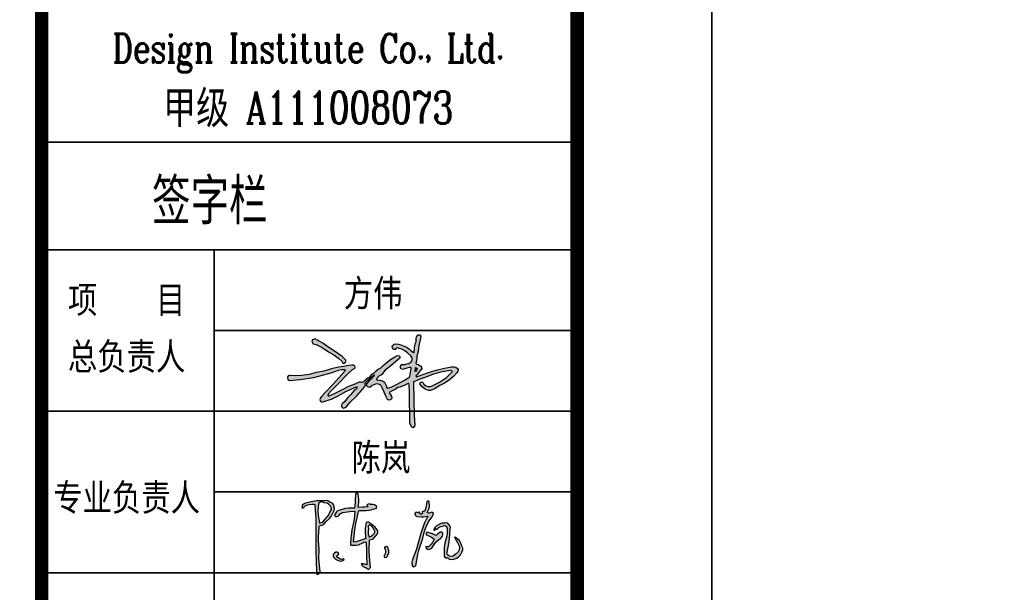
# Model space of a CAD drawing. Header units: millimetres. Extents: x 500457 to 783861, y -293374 to -162131.
# Tile 57 of 116: x 650175 to 661155, y -229909 to -223525. Entities that reach past the tile are written whole.
import ezdxf
from ezdxf.enums import TextEntityAlignment as Align

# ---------------------------------------------------------------- set-up
doc = ezdxf.new("R2010")
doc.units = ezdxf.units.MM
doc.header["$LTSCALE"] = 1000
for name, color, linetype in [('A-ANNO-TEXT', 7, 'Continuous'), ('PUB_TITLE', 4, 'Continuous'), ('WALL', 255, 'Continuous')]:
    doc.layers.add(name, color=color, linetype=linetype)
doc.layers.add('图框', color=4, linetype='Continuous', lineweight=35)
doc.styles.add('-黑体', font='simhei.ttf', dxfattribs={"width": 0.8})
doc.styles.add('TK', font='complex_.ttf', dxfattribs={"width": 0.75, "bigfont": 'china'})

# ---------------------------------------------------------------- blocks, each defined once
blk = doc.blocks.new('A$C3da97e60')
at = {"layer": 'PUB_TITLE'}
blk.add_lwpolyline([(-157435, 0), (0, 0), (0, 89100), (-157435, 89100)], close=True, dxfattribs=at)
at = {"layer": 'PUB_TITLE', "const_width": 150}
blk.add_lwpolyline([(-153685, 1500), (-1500, 1500), (-1500, 87600), (-153685, 87600)], close=True, dxfattribs=at)
at = {"layer": '图框', "const_width": 150}
blk.add_lwpolyline([(-7473, 87600), (-7473, 1500)], dxfattribs=at)
blk = doc.blocks.new('陈岚')
h = blk.add_hatch(color=256)
h.paths.add_polyline_path([(-3.976, 1.115), (-3.926, 1.233), (-3.919, 1.31), (-3.948, 1.435), (-3.991, 1.559), (-4.054, 1.625), (-4.177, 1.671), (-4.289, 1.741), (-4.366, 1.759), (-4.497, 1.747), (-4.936, 1.709), (-5.158, 1.666), (-5.58, 1.539), (-5.645, 1.504), (-5.677, 1.483), (-5.733, 1.435), (-5.745, 1.368), (-5.75, 1.335), (-5.761, 1.268), (-5.692, 1.257), (-5.632, 1.297), (-5.615, 1.365), (-5.457, 1.448), (-5.368, 1.477), (-5.191, 1.504), (-5.132, 1.517), (-5.098, 1.517), (-5.039, 1.504), (-4.944, 0.696), (-4.909, 0.289), (-4.865, -0.524), (-4.806, -1.258), (-4.774, -1.625), (-4.705, -2.358), (-4.696, -2.405), (-4.677, -2.431), (-4.636, -2.455), (-4.56, -2.411), (-4.525, -2.361), (-4.511, -2.274), (-4.592, -1.773), (-4.617, -1.518), (-4.636, -1.01), (-4.7, -0.536), (-4.714, -0.294), (-4.705, 0.185), (-4.718, 0.24), (-4.708, 0.281), (-4.67, 0.324), (-4.522, 0.374), (-4.447, 0.431), (-4.358, 0.56), (-4.165, 0.748), (-4.083, 0.868)])
h.paths.add_polyline_path([(-4.848, 1.127), (-4.837, 1.574), (-4.728, 1.649), (-4.639, 1.664), (-4.511, 1.629), (-4.35, 1.61), (-4.263, 1.571), (-4.143, 1.463), (-4.09, 1.352), (-4.09, 1.267), (-4.143, 1.157), (-4.205, 0.968), (-4.259, 0.874), (-4.393, 0.726), (-4.486, 0.589), (-4.56, 0.528), (-4.712, 0.462), (-4.822, 0.896)], flags=16)
h.paths.add_polyline_path([(-2.535, 1.294), (-2.511, 1.314), (-2.469, 1.324), (-2.114, 1.348), (-1.935, 1.379), (-1.593, 1.477), (-1.541, 1.508), (-1.524, 1.569), (-1.552, 1.622), (-1.671, 1.689), (-1.749, 1.707), (-1.885, 1.699), (-1.966, 1.724), (-2.025, 1.714), (-2.093, 1.664), (-2.081, 1.611), (-2.065, 1.583), (-2.024, 1.546), (-2.246, 1.523), (-2.357, 1.512), (-2.58, 1.49), (-2.557, 1.793), (-2.569, 1.951), (-2.635, 2.248), (-2.684, 2.285), (-2.751, 2.276), (-2.788, 2.227), (-2.769, 1.911), (-2.769, 1.751), (-2.788, 1.435), (-3.119, 1.408), (-3.286, 1.373), (-3.601, 1.268), (-3.728, 1.211), (-3.79, 1.154), (-3.858, 1.032), (-3.885, 0.982), (-3.871, 0.924), (-3.823, 0.893), (-3.741, 0.891), (-3.689, 0.914), (-3.635, 0.976), (-3.571, 1.054), (-3.532, 1.088), (-3.448, 1.143), (-3.175, 1.2), (-3.037, 1.223), (-2.76, 1.254), (-2.766, 0.83), (-2.786, 0.617), (-2.858, 0.199), (-2.884, -0.123), (-2.889, -0.285), (-2.885, -0.607), (-2.879, -0.646), (-2.855, -0.67), (-2.816, -0.677), (-2.557, -0.658), (-2.422, -0.62), (-2.191, -0.503), (-2.139, -0.451), (-2.078, -0.439), (-2.01, -0.468), (-1.956, -0.974), (-1.931, -1.226), (-1.885, -1.732), (-2.008, -1.695), (-2.076, -1.686), (-2.205, -1.691), (-2.138, -1.794), (-2.082, -1.84), (-1.968, -1.885), (-1.916, -1.891), (-1.885, -1.91), (-1.857, -1.955), (-1.777, -1.964), (-1.717, -1.934), (-1.677, -1.864), (-1.764, -1.248), (-1.795, -0.937), (-1.83, -0.315), (-1.664, -0.264), (-1.58, -0.204), (-1.475, -0.065), (-1.402, 0.039), (-1.38, 0.113), (-1.385, 0.24), (-1.554, 0.423), (-1.651, 0.505), (-1.857, 0.643), (-1.932, 0.686), (-1.993, 0.69), (-2.073, 0.657), (-2.11, 0.326), (-2.108, 0.154), (-2.066, -0.177), (-2.041, -0.199), (-2.044, -0.242), (-2.073, -0.26), (-2.292, -0.349), (-2.402, -0.393), (-2.621, -0.482), (-2.66, -0.482), (-2.68, -0.482), (-2.719, -0.482), (-2.692, 0.215), (-2.659, 0.565), (-2.552, 1.254)])
h.paths.add_polyline_path([(-1.941, 0.469), (-1.885, 0.532), (-1.743, 0.469), (-1.674, 0.408), (-1.593, 0.275), (-1.552, 0.205), (-1.548, 0.148), (-1.579, 0.073), (-1.677, -0.035), (-1.735, -0.084), (-1.857, -0.163), (-1.919, 0.023), (-1.932, 0.129), (-1.913, 0.324), (-1.95, 0.399)], flags=16)
h.paths.add_polyline_path([(-3.594, -1.302), (-3.537, -1.275), (-3.514, -1.213), (-3.538, -1.156), (-3.618, -1.115), (-3.694, -1.124), (-3.761, -1.184), (-3.823, -1.259), (-3.83, -1.342), (-3.781, -1.427), (-3.674, -1.52), (-3.606, -1.557), (-3.469, -1.594), (-3.363, -1.615), (-3.29, -1.598), (-3.205, -1.531), (-3.196, -1.51), (-3.21, -1.486), (-3.233, -1.482), (-3.342, -1.511), (-3.418, -1.498), (-3.51, -1.434), (-3.571, -1.418), (-3.606, -1.363)], flags=17)
h.paths.add_polyline_path([(-0.696, -0.847), (-0.753, -0.691), (-0.773, -0.641), (-0.846, -0.625), (-0.885, -0.663), (-0.913, -0.652), (-0.946, -0.674), (-0.947, -0.704), (-0.883, -0.854), (-0.872, -0.947), (-0.899, -1.107), (-0.941, -1.144), (-0.937, -1.214), (-0.892, -1.246), (-0.81, -1.223), (-0.766, -1.185), (-0.732, -1.107), (-0.691, -0.946)])
h.paths.add_polyline_path([(1.706, 1.407), (1.664, 1.458), (1.608, 1.473), (1.546, 1.449), (1.473, 1.41), (1.414, 1.408), (1.338, 1.442), (1.432, 1.67), (1.451, 1.808), (1.421, 2.053), (1.383, 2.097), (1.309, 2.094), (1.275, 2.046), (1.254, 1.828), (1.239, 1.72), (1.199, 1.504), (1.141, 1.498), (1.112, 1.489), (1.06, 1.463), (1.06, 1.422), (1.067, 1.4), (1.088, 1.365), (1.028, 1.325), (0.964, 1.328), (0.907, 1.372), (0.92, 1.398), (0.901, 1.433), (0.872, 1.435), (0.859, 1.4), (0.813, 1.386), (0.782, 1.407), (0.721, 1.417), (0.672, 1.393), (0.643, 1.338), (0.663, 1.255), (0.704, 1.209), (0.782, 1.178), (1.028, 1.18), (1.153, 1.194), (1.393, 1.247), (1.226, 0.851), (1.158, 0.644), (1.053, 0.226), (0.931, -0.374), (0.858, -0.672), (0.685, -1.26), (0.643, -1.41), (0.648, -1.504), (0.706, -1.649), (0.722, -1.669), (0.732, -1.678), (0.754, -1.691), (0.799, -1.65), (0.825, -1.633), (0.879, -1.607), (0.96, -0.968), (1.021, -0.649), (1.178, -0.024), (1.253, 0.381), (1.313, 0.582), (1.47, 0.963), (1.58, 1.131), (1.628, 1.222)])
h.paths.add_polyline_path([(2.216, 0.069), (2.283, 0.157), (2.298, 0.228), (2.301, 0.265), (2.296, 0.337), (2.247, 0.376), (2.205, 0.386), (2.144, 0.372), (2.055, 0.292), (2.01, 0.251), (1.921, 0.171), (1.717, 0.254), (1.61, 0.286), (1.393, 0.33), (1.348, 0.281), (1.362, 0.196), (1.421, 0.164), (1.595, 0.099), (1.679, 0.058), (1.838, -0.038), (1.738, -0.234), (1.675, -0.328), (1.532, -0.496), (1.477, -0.494), (1.449, -0.491), (1.393, -0.482), (1.384, -0.547), (1.426, -0.604), (1.491, -0.614), (1.516, -0.623), (1.528, -0.627), (1.553, -0.635), (1.664, -0.607), (1.725, -0.557), (1.775, -0.454), (1.88, -0.274), (1.944, -0.188), (2.088, -0.038), (2.176, 0.029)])
h.paths.add_polyline_path([(2.602, 0.844), (2.54, 0.912), (2.466, 0.93), (2.38, 0.9), (2.23, 0.897), (2.147, 0.869), (2.026, 0.782), (1.898, 0.701), (1.84, 0.638), (1.769, 0.504), (1.783, 0.474), (1.828, 0.466), (1.852, 0.49), (1.841, 0.524), (1.872, 0.563), (1.907, 0.56), (1.911, 0.538), (1.935, 0.523), (1.956, 0.532), (2.054, 0.636), (2.12, 0.679), (2.255, 0.726), (2.346, 0.761), (2.416, 0.753), (2.498, 0.699), (2.505, 0.668), (2.513, 0.653), (2.533, 0.629), (2.533, 0.457), (2.533, 0.371), (2.533, 0.199), (2.446, -0.233), (2.429, -0.459), (2.449, -0.899), (2.463, -0.973), (2.494, -1.015), (2.56, -1.052), (2.641, -1.054), (2.685, -1.066), (2.755, -1.107), (2.924, -1.123), (3.021, -1.103), (3.172, -1.024), (3.309, -0.916), (3.368, -0.838), (3.436, -0.677), (3.488, -0.548), (3.485, -0.453), (3.422, -0.329), (3.336, -0.129), (3.261, -0.032), (3.088, 0.101), (3.049, 0.128), (3.024, 0.137), (2.977, 0.143), (3.094, -0.046), (3.153, -0.14), (3.269, -0.329), (3.295, -0.464), (3.285, -0.546), (3.227, -0.67), (3.13, -0.78), (3.076, -0.832), (2.963, -0.927), (2.848, -0.963), (2.765, -0.951), (2.665, -0.885), (2.639, -0.858), (2.627, -0.844), (2.602, -0.816), (2.672, -0.252), (2.69, 0.033), (2.692, 0.601), (2.702, 0.705), (2.677, 0.772)])
for p, q in [((-2.751, 2.276), (-2.788, 2.227)), ((-2.684, 2.285), (-2.751, 2.276)), ((-2.635, 2.248), (-2.684, 2.285)), ((-2.569, 1.951), (-2.635, 2.248)), ((-4.936, 1.709), (-5.158, 1.666)), ((-4.497, 1.747), (-4.936, 1.709)), ((-4.366, 1.759), (-4.497, 1.747)), ((-4.289, 1.741), (-4.366, 1.759)), ((-4.177, 1.671), (-4.289, 1.741)), ((-2.788, 2.227), (-2.769, 1.911)), ((-2.769, 1.751), (-2.788, 1.435)), ((-2.769, 1.911), (-2.769, 1.751)), ((-2.58, 1.49), (-2.557, 1.793)), ((-2.557, 1.793), (-2.569, 1.951)), ((-2.025, 1.714), (-2.093, 1.664)), ((-1.966, 1.724), (-2.025, 1.714)), ((-1.885, 1.699), (-1.966, 1.724)), ((-1.749, 1.707), (-1.885, 1.699)), ((-1.671, 1.689), (-1.749, 1.707)), ((-1.552, 1.622), (-1.671, 1.689)), ((1.239, 1.72), (1.199, 1.504)), ((1.254, 1.828), (1.239, 1.72)), ((1.275, 2.046), (1.254, 1.828)), ((1.309, 2.094), (1.275, 2.046)), ((1.383, 2.097), (1.309, 2.094)), ((1.421, 2.053), (1.383, 2.097)), ((1.451, 1.808), (1.421, 2.053)), ((1.432, 1.67), (1.451, 1.808)), ((-5.75, 1.335), (-5.761, 1.268)), ((-5.761, 1.268), (-5.692, 1.257)), ((-5.745, 1.368), (-5.75, 1.335)), ((-5.733, 1.435), (-5.745, 1.368)), ((-5.677, 1.483), (-5.733, 1.435)), ((-5.692, 1.257), (-5.632, 1.297)), ((-5.645, 1.504), (-5.677, 1.483)), ((-5.58, 1.539), (-5.645, 1.504)), ((-5.632, 1.297), (-5.615, 1.365)), ((-5.615, 1.365), (-5.457, 1.448)), ((-5.158, 1.666), (-5.58, 1.539)), ((-5.457, 1.448), (-5.368, 1.477)), ((-5.368, 1.477), (-5.191, 1.504)), ((-5.191, 1.504), (-5.132, 1.517)), ((-5.132, 1.517), (-5.098, 1.517)), ((-5.098, 1.517), (-5.039, 1.504)), ((-5.039, 1.504), (-4.944, 0.696)), ((-4.837, 1.574), (-4.848, 1.127)), ((-4.848, 1.127), (-4.822, 0.896)), ((-4.728, 1.649), (-4.837, 1.574)), ((-4.639, 1.664), (-4.728, 1.649)), ((-4.511, 1.629), (-4.639, 1.664)), ((-4.35, 1.61), (-4.511, 1.629)), ((-4.263, 1.571), (-4.35, 1.61)), ((-4.143, 1.463), (-4.263, 1.571)), ((-4.205, 0.968), (-4.143, 1.157)), ((-4.054, 1.625), (-4.177, 1.671)), ((-4.09, 1.352), (-4.143, 1.463)), ((-4.143, 1.157), (-4.09, 1.267)), ((-4.09, 1.267), (-4.09, 1.352)), ((-3.991, 1.559), (-4.054, 1.625)), ((-3.948, 1.435), (-3.991, 1.559)), ((-3.976, 1.115), (-3.926, 1.233)), ((-3.919, 1.31), (-3.948, 1.435)), ((-3.926, 1.233), (-3.919, 1.31)), ((-3.79, 1.154), (-3.858, 1.032)), ((-3.728, 1.211), (-3.79, 1.154)), ((-3.601, 1.268), (-3.728, 1.211)), ((-3.286, 1.373), (-3.601, 1.268)), ((-3.532, 1.088), (-3.448, 1.143)), ((-3.448, 1.143), (-3.175, 1.2)), ((-3.119, 1.408), (-3.286, 1.373)), ((-3.175, 1.2), (-3.037, 1.223)), ((-2.788, 1.435), (-3.119, 1.408)), ((-3.037, 1.223), (-2.76, 1.254)), ((-2.76, 1.254), (-2.766, 0.83)), ((-2.659, 0.565), (-2.552, 1.254)), ((-2.357, 1.512), (-2.58, 1.49)), ((-2.552, 1.254), (-2.535, 1.294)), ((-2.535, 1.294), (-2.511, 1.314)), ((-2.511, 1.314), (-2.469, 1.324)), ((-2.469, 1.324), (-2.114, 1.348)), ((-2.246, 1.523), (-2.357, 1.512)), ((-2.024, 1.546), (-2.246, 1.523)), ((-2.114, 1.348), (-1.935, 1.379)), ((-2.093, 1.664), (-2.081, 1.611)), ((-2.081, 1.611), (-2.065, 1.583)), ((-2.065, 1.583), (-2.024, 1.546)), ((-1.935, 1.379), (-1.593, 1.477)), ((-1.593, 1.477), (-1.541, 1.508)), ((-1.524, 1.569), (-1.552, 1.622)), ((-1.541, 1.508), (-1.524, 1.569)), ((0.672, 1.393), (0.643, 1.338)), ((0.643, 1.338), (0.663, 1.255)), ((0.663, 1.255), (0.704, 1.209)), ((0.721, 1.417), (0.672, 1.393)), ((0.704, 1.209), (0.782, 1.178)), ((0.782, 1.407), (0.721, 1.417)), ((0.813, 1.386), (0.782, 1.407)), ((0.782, 1.178), (1.028, 1.18)), ((0.859, 1.4), (0.813, 1.386)), ((0.872, 1.435), (0.859, 1.4)), ((0.901, 1.433), (0.872, 1.435)), ((0.92, 1.398), (0.901, 1.433)), ((0.907, 1.372), (0.92, 1.398)), ((0.964, 1.328), (0.907, 1.372)), ((1.028, 1.325), (0.964, 1.328)), ((1.088, 1.365), (1.028, 1.325)), ((1.028, 1.18), (1.153, 1.194)), ((1.112, 1.489), (1.06, 1.463)), ((1.06, 1.463), (1.06, 1.422)), ((1.06, 1.422), (1.067, 1.4)), ((1.067, 1.4), (1.088, 1.365)), ((1.141, 1.498), (1.112, 1.489)), ((1.199, 1.504), (1.141, 1.498)), ((1.153, 1.194), (1.393, 1.247)), ((1.393, 1.247), (1.226, 0.851)), ((1.338, 1.442), (1.432, 1.67)), ((1.414, 1.408), (1.338, 1.442)), ((1.473, 1.41), (1.414, 1.408)), ((1.47, 0.963), (1.58, 1.131)), ((1.546, 1.449), (1.473, 1.41)), ((1.608, 1.473), (1.546, 1.449)), ((1.58, 1.131), (1.628, 1.222)), ((1.664, 1.458), (1.608, 1.473)), ((1.628, 1.222), (1.706, 1.407)), ((1.706, 1.407), (1.664, 1.458)), ((-4.944, 0.696), (-4.909, 0.289)), ((-4.822, 0.896), (-4.712, 0.462)), ((-4.56, 0.528), (-4.486, 0.589)), ((-4.486, 0.589), (-4.393, 0.726)), ((-4.447, 0.431), (-4.358, 0.56)), ((-4.393, 0.726), (-4.259, 0.874)), ((-4.358, 0.56), (-4.165, 0.748)), ((-4.259, 0.874), (-4.205, 0.968)), ((-4.165, 0.748), (-4.083, 0.868)), ((-4.083, 0.868), (-3.976, 1.115)), ((-3.858, 1.032), (-3.885, 0.982)), ((-3.885, 0.982), (-3.871, 0.924)), ((-3.871, 0.924), (-3.823, 0.893)), ((-3.823, 0.893), (-3.741, 0.891)), ((-3.741, 0.891), (-3.689, 0.914)), ((-3.689, 0.914), (-3.635, 0.976)), ((-3.635, 0.976), (-3.571, 1.054)), ((-3.571, 1.054), (-3.532, 1.088)), ((-2.786, 0.617), (-2.858, 0.199)), ((-2.766, 0.83), (-2.786, 0.617)), ((-2.692, 0.215), (-2.659, 0.565)), ((-2.073, 0.657), (-2.11, 0.326)), ((-1.993, 0.69), (-2.073, 0.657)), ((-1.932, 0.686), (-1.993, 0.69)), ((-1.857, 0.643), (-1.932, 0.686)), ((-1.651, 0.505), (-1.857, 0.643)), ((1.158, 0.644), (1.053, 0.226)), ((1.226, 0.851), (1.158, 0.644)), ((1.253, 0.381), (1.313, 0.582)), ((1.313, 0.582), (1.47, 0.963)), ((1.84, 0.638), (1.769, 0.504)), ((1.898, 0.701), (1.84, 0.638)), ((1.841, 0.524), (1.872, 0.563)), ((1.872, 0.563), (1.907, 0.56)), ((2.026, 0.782), (1.898, 0.701)), ((1.907, 0.56), (1.911, 0.538)), ((1.956, 0.532), (2.054, 0.636)), ((2.147, 0.869), (2.026, 0.782)), ((2.054, 0.636), (2.12, 0.679)), ((2.12, 0.679), (2.255, 0.726)), ((2.23, 0.897), (2.147, 0.869)), ((2.38, 0.9), (2.23, 0.897)), ((2.255, 0.726), (2.346, 0.761)), ((2.346, 0.761), (2.416, 0.753)), ((2.466, 0.93), (2.38, 0.9)), ((2.416, 0.753), (2.498, 0.699)), ((2.54, 0.912), (2.466, 0.93)), ((2.498, 0.699), (2.505, 0.668)), ((2.505, 0.668), (2.513, 0.653)), ((2.513, 0.653), (2.533, 0.629)), ((2.533, 0.629), (2.533, 0.457)), ((2.602, 0.844), (2.54, 0.912)), ((2.677, 0.772), (2.602, 0.844)), ((2.702, 0.705), (2.677, 0.772)), ((2.69, 0.033), (2.692, 0.601)), ((2.692, 0.601), (2.702, 0.705)), ((-4.909, 0.289), (-4.865, -0.524)), ((-4.718, 0.24), (-4.708, 0.281)), ((-4.705, 0.185), (-4.718, 0.24)), ((-4.714, -0.294), (-4.705, 0.185)), ((-4.712, 0.462), (-4.56, 0.528)), ((-4.708, 0.281), (-4.67, 0.324)), ((-4.67, 0.324), (-4.522, 0.374)), ((-4.522, 0.374), (-4.447, 0.431)), ((-2.858, 0.199), (-2.884, -0.123)), ((-2.719, -0.482), (-2.692, 0.215)), ((-2.11, 0.326), (-2.108, 0.154)), ((-2.108, 0.154), (-2.066, -0.177)), ((-1.941, 0.469), (-1.95, 0.399)), ((-1.95, 0.399), (-1.913, 0.324)), ((-1.885, 0.532), (-1.941, 0.469)), ((-1.913, 0.324), (-1.932, 0.129)), ((-1.932, 0.129), (-1.919, 0.023)), ((-1.919, 0.023), (-1.857, -0.163)), ((-1.743, 0.469), (-1.885, 0.532)), ((-1.674, 0.408), (-1.743, 0.469)), ((-1.677, -0.035), (-1.579, 0.073)), ((-1.593, 0.275), (-1.674, 0.408)), ((-1.554, 0.423), (-1.651, 0.505)), ((-1.552, 0.205), (-1.593, 0.275)), ((-1.579, 0.073), (-1.548, 0.148)), ((-1.385, 0.24), (-1.554, 0.423)), ((-1.548, 0.148), (-1.552, 0.205)), ((-1.475, -0.065), (-1.402, 0.039)), ((-1.402, 0.039), (-1.38, 0.113)), ((-1.38, 0.113), (-1.385, 0.24)), ((1.053, 0.226), (0.931, -0.374)), ((1.178, -0.024), (1.253, 0.381)), ((1.393, 0.33), (1.348, 0.281)), ((1.348, 0.281), (1.362, 0.196)), ((1.362, 0.196), (1.421, 0.164)), ((1.61, 0.286), (1.393, 0.33)), ((1.421, 0.164), (1.595, 0.099)), ((1.595, 0.099), (1.679, 0.058)), ((1.717, 0.254), (1.61, 0.286)), ((1.679, 0.058), (1.838, -0.038)), ((1.921, 0.171), (1.717, 0.254)), ((1.769, 0.504), (1.783, 0.474)), ((1.783, 0.474), (1.828, 0.466)), ((1.828, 0.466), (1.852, 0.49)), ((1.852, 0.49), (1.841, 0.524)), ((1.911, 0.538), (1.935, 0.523)), ((2.01, 0.251), (1.921, 0.171)), ((1.935, 0.523), (1.956, 0.532)), ((2.055, 0.292), (2.01, 0.251)), ((2.144, 0.372), (2.055, 0.292)), ((2.088, -0.038), (2.176, 0.029)), ((2.205, 0.386), (2.144, 0.372)), ((2.176, 0.029), (2.216, 0.069)), ((2.247, 0.376), (2.205, 0.386)), ((2.216, 0.069), (2.283, 0.157)), ((2.296, 0.337), (2.247, 0.376)), ((2.283, 0.157), (2.298, 0.228)), ((2.301, 0.265), (2.296, 0.337)), ((2.298, 0.228), (2.301, 0.265)), ((2.533, 0.199), (2.446, -0.233)), ((2.533, 0.457), (2.533, 0.371)), ((2.533, 0.371), (2.533, 0.199)), ((2.672, -0.252), (2.69, 0.033)), ((3.024, 0.137), (2.977, 0.143)), ((2.977, 0.143), (3.094, -0.046)), ((3.049, 0.128), (3.024, 0.137)), ((3.088, 0.101), (3.049, 0.128)), ((3.261, -0.032), (3.088, 0.101)), ((-4.865, -0.524), (-4.806, -1.258)), ((-4.7, -0.536), (-4.714, -0.294)), ((-4.636, -1.01), (-4.7, -0.536)), ((-2.884, -0.123), (-2.889, -0.285)), ((-2.889, -0.285), (-2.885, -0.607)), ((-2.68, -0.482), (-2.719, -0.482)), ((-2.66, -0.482), (-2.68, -0.482)), ((-2.621, -0.482), (-2.66, -0.482)), ((-2.402, -0.393), (-2.621, -0.482)), ((-2.422, -0.62), (-2.191, -0.503)), ((-2.292, -0.349), (-2.402, -0.393)), ((-2.073, -0.26), (-2.292, -0.349)), ((-2.191, -0.503), (-2.139, -0.451)), ((-2.139, -0.451), (-2.078, -0.439)), ((-2.078, -0.439), (-2.01, -0.468)), ((-2.044, -0.242), (-2.073, -0.26)), ((-2.066, -0.177), (-2.041, -0.199)), ((-2.041, -0.199), (-2.044, -0.242)), ((-2.01, -0.468), (-1.956, -0.974)), ((-1.857, -0.163), (-1.735, -0.084)), ((-1.83, -0.315), (-1.664, -0.264)), ((-1.795, -0.937), (-1.83, -0.315)), ((-1.735, -0.084), (-1.677, -0.035)), ((-1.664, -0.264), (-1.58, -0.204)), ((-1.58, -0.204), (-1.475, -0.065)), ((0.931, -0.374), (0.858, -0.672)), ((1.021, -0.649), (1.178, -0.024)), ((1.393, -0.482), (1.384, -0.547)), ((1.384, -0.547), (1.426, -0.604)), ((1.449, -0.491), (1.393, -0.482)), ((1.477, -0.494), (1.449, -0.491)), ((1.532, -0.496), (1.477, -0.494)), ((1.675, -0.328), (1.532, -0.496)), ((1.664, -0.607), (1.725, -0.557)), ((1.738, -0.234), (1.675, -0.328)), ((1.725, -0.557), (1.775, -0.454)), ((1.838, -0.038), (1.738, -0.234)), ((1.775, -0.454), (1.88, -0.274)), ((1.88, -0.274), (1.944, -0.188)), ((1.944, -0.188), (2.088, -0.038)), ((2.446, -0.233), (2.429, -0.459)), ((2.429, -0.459), (2.449, -0.899)), ((2.602, -0.816), (2.672, -0.252)), ((3.094, -0.046), (3.153, -0.14)), ((3.153, -0.14), (3.269, -0.329)), ((3.285, -0.546), (3.227, -0.67)), ((3.336, -0.129), (3.261, -0.032)), ((3.269, -0.329), (3.295, -0.464)), ((3.295, -0.464), (3.285, -0.546)), ((3.422, -0.329), (3.336, -0.129)), ((3.485, -0.453), (3.422, -0.329)), ((3.436, -0.677), (3.488, -0.548)), ((3.488, -0.548), (3.485, -0.453)), ((-4.617, -1.518), (-4.636, -1.01)), ((-3.618, -1.115), (-3.694, -1.124)), ((-3.538, -1.156), (-3.618, -1.115)), ((-2.885, -0.607), (-2.879, -0.646)), ((-2.879, -0.646), (-2.855, -0.67)), ((-2.855, -0.67), (-2.816, -0.677)), ((-2.816, -0.677), (-2.557, -0.658)), ((-2.557, -0.658), (-2.422, -0.62)), ((-1.956, -0.974), (-1.931, -1.226)), ((-1.764, -1.248), (-1.795, -0.937)), ((-0.946, -0.674), (-0.947, -0.704)), ((-0.947, -0.704), (-0.883, -0.854)), ((-0.913, -0.652), (-0.946, -0.674)), ((-0.899, -1.107), (-0.941, -1.144)), ((-0.885, -0.663), (-0.913, -0.652)), ((-0.872, -0.947), (-0.899, -1.107)), ((-0.846, -0.625), (-0.885, -0.663)), ((-0.883, -0.854), (-0.872, -0.947)), ((-0.773, -0.641), (-0.846, -0.625)), ((-0.753, -0.691), (-0.773, -0.641)), ((-0.766, -1.185), (-0.732, -1.107)), ((-0.696, -0.847), (-0.753, -0.691)), ((-0.732, -1.107), (-0.691, -0.946)), ((-0.691, -0.946), (-0.696, -0.847)), ((0.858, -0.672), (0.685, -1.26)), ((0.879, -1.607), (0.96, -0.968)), ((0.96, -0.968), (1.021, -0.649)), ((1.426, -0.604), (1.491, -0.614)), ((1.491, -0.614), (1.516, -0.623)), ((1.516, -0.623), (1.528, -0.627)), ((1.528, -0.627), (1.553, -0.635)), ((1.553, -0.635), (1.664, -0.607)), ((2.449, -0.899), (2.463, -0.973)), ((2.463, -0.973), (2.494, -1.015)), ((2.494, -1.015), (2.56, -1.052)), ((2.56, -1.052), (2.641, -1.054)), ((2.627, -0.844), (2.602, -0.816)), ((2.639, -0.858), (2.627, -0.844)), ((2.665, -0.885), (2.639, -0.858)), ((2.641, -1.054), (2.685, -1.066)), ((2.765, -0.951), (2.665, -0.885)), ((2.685, -1.066), (2.755, -1.107)), ((2.755, -1.107), (2.924, -1.123)), ((2.848, -0.963), (2.765, -0.951)), ((2.963, -0.927), (2.848, -0.963)), ((2.924, -1.123), (3.021, -1.103)), ((3.076, -0.832), (2.963, -0.927)), ((3.021, -1.103), (3.172, -1.024)), ((3.13, -0.78), (3.076, -0.832)), ((3.227, -0.67), (3.13, -0.78)), ((3.172, -1.024), (3.309, -0.916)), ((3.309, -0.916), (3.368, -0.838)), ((3.368, -0.838), (3.436, -0.677)), ((-4.806, -1.258), (-4.774, -1.625)), ((-4.774, -1.625), (-4.705, -2.358)), ((-4.592, -1.773), (-4.617, -1.518)), ((-3.823, -1.259), (-3.83, -1.342)), ((-3.83, -1.342), (-3.781, -1.427)), ((-3.761, -1.184), (-3.823, -1.259)), ((-3.781, -1.427), (-3.674, -1.52)), ((-3.694, -1.124), (-3.761, -1.184)), ((-3.674, -1.52), (-3.606, -1.557)), ((-3.606, -1.363), (-3.594, -1.302)), ((-3.571, -1.418), (-3.606, -1.363)), ((-3.606, -1.557), (-3.469, -1.594)), ((-3.594, -1.302), (-3.537, -1.275)), ((-3.51, -1.434), (-3.571, -1.418)), ((-3.514, -1.213), (-3.538, -1.156)), ((-3.537, -1.275), (-3.514, -1.213)), ((-3.418, -1.498), (-3.51, -1.434)), ((-3.469, -1.594), (-3.363, -1.615)), ((-3.342, -1.511), (-3.418, -1.498)), ((-3.363, -1.615), (-3.29, -1.598)), ((-3.233, -1.482), (-3.342, -1.511)), ((-3.29, -1.598), (-3.205, -1.531)), ((-3.21, -1.486), (-3.233, -1.482)), ((-3.196, -1.51), (-3.21, -1.486)), ((-3.205, -1.531), (-3.196, -1.51)), ((-1.931, -1.226), (-1.885, -1.732)), ((-1.677, -1.864), (-1.764, -1.248)), ((-0.941, -1.144), (-0.937, -1.214)), ((-0.937, -1.214), (-0.892, -1.246)), ((-0.892, -1.246), (-0.81, -1.223)), ((-0.81, -1.223), (-0.766, -1.185)), ((0.685, -1.26), (0.643, -1.41)), ((0.643, -1.41), (0.648, -1.504)), ((0.648, -1.504), (0.706, -1.649)), ((0.706, -1.649), (0.722, -1.669)), ((0.722, -1.669), (0.732, -1.678)), ((0.754, -1.691), (0.799, -1.65)), ((0.799, -1.65), (0.825, -1.633)), ((0.825, -1.633), (0.879, -1.607)), ((-4.511, -2.274), (-4.592, -1.773)), ((-2.076, -1.686), (-2.205, -1.691)), ((-2.205, -1.691), (-2.138, -1.794)), ((-2.138, -1.794), (-2.082, -1.84)), ((-2.082, -1.84), (-1.968, -1.885)), ((-2.008, -1.695), (-2.076, -1.686)), ((-1.885, -1.732), (-2.008, -1.695)), ((-1.968, -1.885), (-1.916, -1.891)), ((-1.916, -1.891), (-1.885, -1.91)), ((-1.885, -1.91), (-1.857, -1.955)), ((-1.857, -1.955), (-1.777, -1.964)), ((-1.777, -1.964), (-1.717, -1.934)), ((-1.717, -1.934), (-1.677, -1.864)), ((0.732, -1.678), (0.754, -1.691)), ((-4.705, -2.358), (-4.696, -2.405)), ((-4.696, -2.405), (-4.677, -2.431)), ((-4.677, -2.431), (-4.636, -2.455)), ((-4.636, -2.455), (-4.56, -2.411)), ((-4.56, -2.411), (-4.525, -2.361)), ((-4.525, -2.361), (-4.511, -2.274))]:
    blk.add_line(p, q)
blk = doc.blocks.new('A$C3A5648CE')
h = blk.add_hatch(color=256)
h.paths.add_polyline_path([(2173, 1518), (2137, 1531), (2106, 1542), (2064, 1554), (2004, 1559), (1979, 1548), (1957, 1529), (1950, 1510), (1954, 1489), (1974, 1463), (1986, 1457), (2003, 1455), (2024, 1478), (2050, 1484), (2080, 1476), (2127, 1459), (2172, 1438), (2232, 1396), (2293, 1337), (2318, 1303), (2321, 1283), (2310, 1237), (2258, 1194), (2223, 1188), (2180, 1178), (2165, 1180), (2129, 1180), (2104, 1146), (2104, 1112), (2113, 1094), (2145, 1086), (2166, 1088), (2218, 1107), (2269, 1124), (2295, 1119), (2302, 1103), (2278, 957), (2258, 937), (2176, 885), (2120, 856), (2018, 800), (1927, 754), (1859, 737), (1846, 745), (1836, 785), (1820, 825), (1802, 850), (1751, 880), (1706, 889), (1663, 894), (1655, 908), (1676, 935), (1700, 958), (1750, 987), (1818, 1071), (1890, 1128), (2047, 1256), (2093, 1295), (2093, 1324), (2079, 1338), (2041, 1342), (1996, 1319), (1919, 1273), (1858, 1224), (1774, 1155), (1723, 1102), (1696, 1095), (1646, 1056), (1622, 1030), (1585, 1003), (1540, 955), (1520, 935), (1499, 936), (1455, 899), (1410, 858), (1390, 847), (1375, 848), (1360, 852), (1341, 855), (1258, 819), (1143, 774), (1010, 704), (874, 639), (765, 591), (752, 602), (762, 635), (811, 688), (907, 779), (980, 854), (1062, 939), (1144, 1025), (1204, 1076), (1247, 1103), (1256, 1130), (1247, 1152), (1231, 1170), (1199, 1169), (1135, 1163), (1047, 1149), (948, 1131), (846, 1108), (682, 1059), (541, 1032), (414, 1000), (261, 979), (148, 975), (58, 980), (16, 968), (0, 938), (11, 896), (38, 880), (240, 900), (493, 938), (816, 1024), (950, 1071), (1005, 1085), (1061, 1086), (1077, 1075), (1063, 1048), (849, 810), (708, 665), (633, 584), (610, 544), (605, 528), (614, 493), (633, 475), (823, 535), (929, 588), (1084, 673), (1223, 738), (1265, 756), (1294, 763), (1285, 727), (1232, 685), (1178, 619), (1120, 559), (1065, 492), (1019, 444), (1002, 409), (1017, 379), (1044, 368), (1091, 387), (1162, 470), (1288, 596), (1377, 695), (1441, 767), (1450, 807), (1436, 820), (1497, 887), (1535, 920), (1581, 963), (1611, 981), (1621, 984), (1618, 972), (1598, 961), (1576, 930), (1538, 898), (1513, 862), (1478, 818), (1471, 787), (1493, 760), (1515, 754), (1535, 752), (1576, 785), (1637, 811), (1665, 818), (1710, 807), (1739, 790), (1766, 733), (1796, 664), (1835, 576), (1858, 525), (1886, 513), (1914, 518), (1940, 546), (1933, 589), (1912, 623), (1897, 645), (1901, 661), (1911, 668), (1948, 687), (2002, 712), (2055, 747), (2088, 754), (2171, 784), (2243, 824), (2258, 825), (2263, 802), (2262, 774), (2271, 685), (2271, 503), (2276, 228), (2279, 84), (2307, 20), (2330, 0), (2364, 17), (2370, 57), (2360, 135), (2359, 241), (2353, 512), (2343, 853), (2381, 867), (2447, 896), (2573, 940), (2715, 995), (2848, 1034), (3029, 1063), (3052, 1062), (3062, 1056), (3061, 1041), (3016, 993), (2959, 936), (2826, 849), (2701, 784), (2663, 767), (2614, 771), (2574, 783), (2534, 812), (2524, 838), (2507, 853), (2482, 850), (2465, 830), (2470, 806), (2505, 764), (2559, 718), (2620, 695), (2661, 695), (2737, 725), (2832, 785), (2930, 839), (3013, 895), (3092, 962), (3149, 1020), (3169, 1055), (3175, 1082), (3162, 1105), (3130, 1126), (3101, 1132), (3052, 1131), (2921, 1109), (2766, 1070), (2606, 1024), (2397, 950), (2389, 962), (2398, 976), (2417, 995), (2450, 1038), (2474, 1064), (2489, 1083), (2496, 1105), (2490, 1127), (2478, 1144), (2465, 1153), (2435, 1175), (2396, 1186), (2386, 1207), (2400, 1241), (2405, 1303), (2407, 1334), (2432, 1420), (2441, 1532), (2467, 1637), (2479, 1706), (2459, 1728), (2436, 1730), (2405, 1712), (2395, 1662), (2391, 1605), (2381, 1576), (2367, 1524), (2360, 1473), (2356, 1409), (2350, 1396), (2341, 1398), (2325, 1411), (2300, 1431), (2268, 1460), (2213, 1499)])
h.paths.add_polyline_path([(2384, 1120), (2410, 1102), (2399, 1074), (2384, 1049), (2372, 1046), (2374, 1062), (2383, 1095), (2384, 1106)], flags=16)
h.paths.add_polyline_path([(1020, 1328), (897, 1415), (753, 1506), (656, 1576), (559, 1632), (515, 1654), (468, 1635), (453, 1607), (480, 1563), (532, 1550), (646, 1491), (764, 1410), (863, 1355), (955, 1287), (1011, 1242), (1024, 1213), (1049, 1196), (1086, 1224), (1088, 1256)], flags=17)
for points in [[(58, 980), (148, 975), (261, 979), (414, 1000), (541, 1032), (682, 1059), (846, 1108), (948, 1131), (1047, 1149), (1135, 1163), (1199, 1169), (1231, 1170), (1247, 1152), (1256, 1130), (1247, 1103), (1204, 1076), (1144, 1025), (1062, 939), (980, 854), (907, 779), (811, 688), (762, 635), (752, 602), (765, 591), (874, 639), (1010, 704), (1143, 774), (1258, 819), (1341, 855), (1360, 852), (1375, 848), (1390, 847), (1410, 858), (1455, 899), (1499, 936), (1520, 935), (1540, 955), (1585, 1003), (1622, 1030), (1646, 1056), (1696, 1095), (1723, 1102), (1774, 1155), (1858, 1224), (1919, 1273), (1996, 1319), (2041, 1342), (2079, 1338), (2093, 1324), (2093, 1295), (2047, 1256), (1890, 1128), (1818, 1071), (1750, 987), (1700, 958), (1676, 935), (1655, 908), (1663, 894), (1706, 889), (1751, 880), (1802, 850), (1820, 825), (1836, 785), (1846, 745), (1859, 737), (1927, 754), (2018, 800), (2120, 856), (2176, 885), (2258, 937), (2278, 957), (2302, 1103), (2295, 1119), (2269, 1124), (2218, 1107), (2166, 1088), (2145, 1086), (2113, 1094), (2104, 1112), (2104, 1146), (2129, 1180), (2165, 1180), (2180, 1178), (2223, 1188), (2258, 1194), (2310, 1237), (2321, 1283), (2318, 1303), (2293, 1337), (2232, 1396), (2172, 1438), (2127, 1459), (2080, 1476), (2050, 1484), (2024, 1478), (2003, 1455), (1986, 1457), (1974, 1463), (1954, 1489), (1950, 1510), (1957, 1529), (1979, 1548), (2004, 1559), (2064, 1554), (2106, 1542), (2137, 1531), (2173, 1518), (2213, 1499), (2268, 1460), (2300, 1431), (2325, 1411), (2341, 1398), (2350, 1396), (2356, 1409), (2360, 1473), (2367, 1524), (2381, 1576), (2391, 1605), (2395, 1662), (2405, 1712), (2436, 1730), (2459, 1728), (2479, 1706), (2467, 1637), (2441, 1532), (2432, 1420), (2407, 1334), (2405, 1303), (2400, 1241), (2386, 1207), (2396, 1186), (2435, 1175), (2465, 1153), (2478, 1144), (2490, 1127), (2496, 1105), (2489, 1083), (2474, 1064), (2450, 1038), (2417, 995), (2398, 976), (2389, 962), (2397, 950), (2606, 1024), (2766, 1070), (2921, 1109), (3052, 1131), (3101, 1132), (3130, 1126), (3162, 1105), (3175, 1082), (3169, 1055), (3149, 1020), (3092, 962), (3013, 895), (2930, 839), (2832, 785), (2737, 725), (2661, 695), (2620, 695), (2559, 718), (2505, 764), (2470, 806), (2465, 830), (2482, 850), (2507, 853), (2524, 838), (2534, 812), (2574, 783), (2614, 771), (2663, 767), (2701, 784), (2826, 849), (2959, 936), (3016, 993), (3061, 1041), (3062, 1056), (3052, 1062), (3029, 1063), (2848, 1034), (2715, 995), (2573, 940), (2447, 896), (2381, 867), (2343, 853), (2353, 512), (2359, 241), (2360, 135), (2370, 57), (2364, 17), (2330, 0), (2307, 20), (2279, 84), (2276, 228), (2271, 503), (2271, 685), (2262, 774), (2263, 802), (2258, 825), (2243, 824), (2171, 784), (2088, 754), (2055, 747), (2002, 712), (1948, 687), (1911, 668), (1901, 661), (1897, 645), (1912, 623), (1933, 589), (1940, 546), (1914, 518), (1886, 513), (1858, 525), (1835, 576), (1796, 664), (1766, 733), (1739, 790), (1710, 807), (1665, 818), (1637, 811), (1576, 785), (1535, 752), (1515, 754), (1493, 760), (1471, 787), (1478, 818), (1513, 862), (1538, 898), (1576, 930), (1598, 961), (1618, 972), (1621, 984), (1611, 981)], [(2384, 1120), (2410, 1102), (2399, 1074), (2384, 1049), (2372, 1046), (2374, 1062), (2383, 1095), (2384, 1106), (2384, 1120)], [(58, 980), (16, 968), (0, 938), (11, 896), (38, 880), (240, 900), (493, 938), (816, 1024), (950, 1071), (1005, 1085), (1061, 1086), (1077, 1075), (1063, 1048), (849, 810), (708, 665), (633, 584), (610, 544), (605, 528), (614, 493), (633, 475), (823, 535), (929, 588), (1084, 673), (1223, 738), (1265, 756), (1294, 763), (1285, 727), (1232, 685), (1178, 619), (1120, 559), (1065, 492), (1019, 444), (1002, 409), (1017, 379), (1044, 368), (1091, 387), (1162, 470), (1288, 596), (1377, 695), (1441, 767), (1450, 807), (1436, 820), (1497, 887), (1535, 920), (1581, 963), (1611, 981)]]:
    blk.add_lwpolyline(points)
blk.add_lwpolyline([(515, 1654), (468, 1635), (453, 1607), (480, 1563), (532, 1550), (646, 1491), (764, 1410), (863, 1355), (955, 1287), (1011, 1242), (1024, 1213), (1049, 1196), (1086, 1224), (1088, 1256), (1020, 1328), (897, 1415), (753, 1506), (656, 1576), (559, 1632)], close=True)
blk = doc.blocks.new('A$C57a0c051')
at = {"layer": '图框', "color": 4}
blk.add_line((0, -8700), (6000, -8700), dxfattribs=at)
at = {"layer": '图框', "linetype": 'Continuous'}
for p, q in [((0, -9900), (6000, -9900)), ((1950, -18900), (1950, -9900)), ((1950, -10800), (6000, -10800)), ((0, -11700), (6000, -11700)), ((1950, -12600), (6000, -12600)), ((0, -13500), (6000, -13500))]:
    blk.add_line(p, q, dxfattribs=at)
at = {"layer": 'A-ANNO-TEXT', "xscale": 0.5999999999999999, "yscale": 0.5999999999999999, "zscale": 0.5999999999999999}
blk.add_blockref('A$C3A5648CE', (2768, -11885), dxfattribs=at)
at = {"layer": 'A-ANNO-TEXT', "xscale": 196.8299999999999, "yscale": 196.8299999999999, "zscale": 196.8299999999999, "rotation": 356.3976698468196}
blk.add_blockref('陈岚', (4046, -13096, 2290), dxfattribs=at)
at = {"layer": '图框', "color": 4, "style": 'TK', "width": 0.75}
for s, height, p in [('Design Institute Co., Ltd.', 320, (3000, -7813)), ('甲级 A111008073', 360, (3000, -8493))]:
    blk.add_text(s, height=height, dxfattribs=at).set_placement(p, align=Align.CENTER)
at = {"layer": '图框', "style": '-黑体'}
for s, height, width, p in [('签字栏', 450, 0.7, (1258, -9567)), ('方伟', 300, 0.8, (3397, -10533, 2290)), ('陈岚', 300, 0.8, (3484, -12364, 2290))]:
    blk.add_text(s, height=height, dxfattribs=dict(at, width=width)).set_placement(p)
at = {"layer": '图框', "style": '-黑体', "width": 0.8}
for s, p in [('项    目', (975, -10606)), ('总负责人', (975, -11239)), ('专业负责人', (975, -12811))]:
    blk.add_text(s, height=300, dxfattribs=at).set_placement(p, align=Align.CENTER)

msp = doc.modelspace()

# ---------------------------------------------------------------- linework, layer by layer
at = {"layer": 'PUB_TITLE'}
msp.add_lwpolyline([(657892, -259240.7), (783860.9, -259240.7), (783860.9, -170140.7), (657892, -170140.7)], close=True, dxfattribs=at)

# ---------------------------------------------------------------- block references
at = {"layer": 'WALL', "color": 0}
for name, p in [('A$C3da97e60', (657892, -259240.7)), ('A$C57a0c051', (650392, -216190.7))]:
    msp.add_blockref(name, p, dxfattribs=at)

doc.saveas('drawing.dxf')
